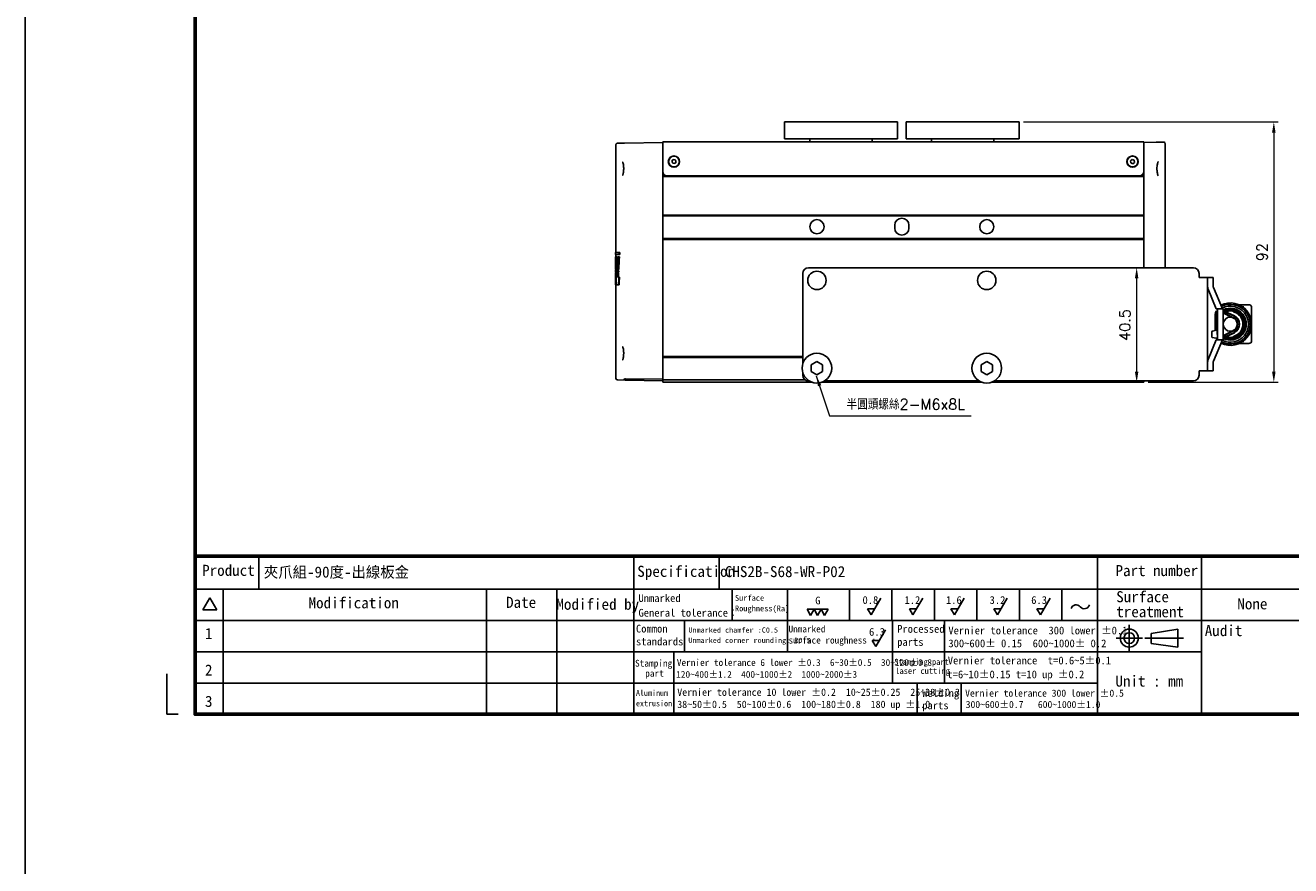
# Model space of a CAD drawing. Header units: inches. Extents: x 0 to 6721, y -3375 to 1330.
# Tile 178 of 198: x 5316 to 5763, y -356 to -59. Entities that reach past the tile are written whole.
import ezdxf
from ezdxf.enums import TextEntityAlignment as Align

# ---------------------------------------------------------------- set-up
doc = ezdxf.new("R2010")
doc.units = ezdxf.units.IN
doc.header["$MEASUREMENT"] = 0
doc.linetypes.add('SLD-實線', pattern=[0])
for name, color, linetype, lineweight in [('AM_0', 7, 'Continuous', 30), ('AM_5', 3, 'Continuous', 15), ('可見 (ISO)', 7, 'Continuous', 25)]:
    doc.layers.add(name, color=color, linetype=linetype, lineweight=lineweight)
doc.layers.add('BORDER', color=7, linetype='Continuous')
doc.layers.add('圖框', color=7, linetype='SLD-實線')
doc.styles.add('尺寸標註', font='romans.shx', dxfattribs={"bigfont": 'CHINESET.SHX'})
doc.styles.add('標題欄', font='txt')
doc.dimstyles.new('CNS1.5', dxfattribs={"dimtxt": 3.75, "dimasz": 3.75, "dimexe": 1.5, "dimexo": 1.5, "dimgap": 2.25, "dimtad": 1, "dimtoh": 1, "dimdsep": 46, "dimtxsty": '尺寸標註', "dimcen": 0, "dimclrd": 2, "dimclre": 2, "dimclrt": 1, "dimadec": 0, "dimazin": 2, "dimtp": 0.1, "dimtm": 0.1, "dimtfac": 0.71, "dimtmove": 0, "dimatfit": 0, "dimfxl": 0, "dimlwd": 13, "dimlwe": 13, "dimarcsym": 0})
doc.dimstyles.new('CNS1.5$0', dxfattribs={"dimtxt": 3.75, "dimasz": 3.75, "dimexe": 1.5, "dimexo": 1.5, "dimgap": 2.25, "dimtad": 1, "dimtoh": 1, "dimdsep": 46, "dimtxsty": '尺寸標註', "dimcen": 0, "dimclrd": 2, "dimclre": 2, "dimclrt": 1, "dimadec": 0, "dimazin": 2, "dimtp": 0.1, "dimtm": 0.1, "dimtfac": 0.71, "dimtmove": 0, "dimatfit": 0, "dimfxl": 0, "dimlwd": 13, "dimlwe": 13, "dimarcsym": 0})

# ---------------------------------------------------------------- blocks, each defined once
blk = doc.blocks.new('A4-英文圖框-橫式')
at = {"layer": 'BORDER', "color": 123, "linetype": 'Continuous', "lineweight": 60, "ltscale": 25.4}
blk.add_line((2151.7, -57.78), (2549.79, -57.78), dxfattribs=at)
at = {"layer": 'BORDER', "color": 60, "linetype": 'Continuous', "ltscale": 25.4}
for p, q in [((2166.7, -65.63), (2166.7, -57.78)), ((2255, -65.63), (2255, -57.78)), ((2275.1, -65.63), (2275.1, -57.78)), ((2364.21, -57.78), (2364.21, -95.06)), ((2388.73, -65.63), (2388.73, -57.78)), ((2151.7, -65.63), (2549.79, -65.63)), ((2155.17, -67.6), (2153.51, -70.48)), ((2155.17, -67.6), (2156.84, -70.48)), ((2158.28, -65.63), (2158.28, -95.06)), ((2220.31, -65.63), (2220.31, -95.06)), ((2236.88, -65.63), (2236.88, -95.06)), ((2255, -65.63), (2255, -95.06)), ((2278.15, -65.63), (2278.15, -72.99)), ((2291.22, -65.63), (2291.22, -80.35)), ((2305.82, -65.63), (2305.82, -72.99)), ((2315.82, -65.63), (2315.82, -72.99)), ((2325.82, -65.63), (2325.82, -72.99)), ((2335.82, -65.63), (2335.82, -72.99)), ((2345.82, -65.63), (2345.82, -72.99)), ((2355.82, -65.63), (2355.82, -72.99)), ((2364.21, -65.63), (2364.21, -95.06)), ((2364.22, -65.63), (2364.22, -72.99)), ((2364.22, -65.63), (2364.22, -72.99)), ((2388.73, -95.06), (2388.73, -65.63)), ((2153.51, -70.48), (2156.84, -70.48)), ((2151.7, -72.99), (2364.21, -72.99)), ((2266.98, -72.99), (2266.98, -80.35)), ((2315.96, -72.99), (2315.96, -80.35)), ((2328.19, -72.99), (2328.19, -80.35)), ((2364.21, -72.99), (2462.31, -72.99)), ((2151.7, -80.35), (2364.21, -80.35)), ((2264.44, -80.35), (2264.44, -87.7)), ((2315.96, -80.35), (2315.96, -87.7)), ((2328.19, -80.35), (2328.19, -87.7)), ((2364.21, -80.35), (2388.73, -80.35)), ((2151.7, -87.7), (2364.21, -87.7)), ((2264.44, -87.7), (2264.44, -95.06)), ((2321.74, -87.7), (2321.74, -95.06)), ((2332.11, -87.7), (2332.11, -95.06)), ((2364.21, -95.06), (2549.79, -95.06))]:
    blk.add_line(p, q, dxfattribs=at)
at = {"layer": 'BORDER', "color": 2, "linetype": 'Continuous', "ltscale": 25.4}
for p, q in [((2313.17, -67.68), (2310.88, -71.65)), ((2323.06, -67.68), (2320.77, -71.65)), ((2332.82, -67.68), (2330.53, -71.65)), ((2342.95, -67.68), (2340.66, -71.65)), ((2353.07, -67.68), (2350.78, -71.65)), ((2296.65, -71.76), (2295.82, -70.33)), ((2295.82, -70.33), (2297.47, -70.33)), ((2297.47, -70.33), (2296.65, -71.76)), ((2298.3, -71.76), (2297.47, -70.33)), ((2297.47, -70.33), (2299.12, -70.33)), ((2299.12, -70.33), (2298.3, -71.76)), ((2299.94, -71.76), (2299.12, -70.33)), ((2299.12, -70.33), (2300.77, -70.33)), ((2300.77, -70.33), (2299.94, -71.76)), ((2310.88, -71.65), (2310.05, -70.22)), ((2310.05, -70.22), (2311.7, -70.22)), ((2320.77, -71.65), (2319.94, -70.22)), ((2319.94, -70.22), (2321.59, -70.22)), ((2330.53, -71.65), (2329.7, -70.22)), ((2329.7, -70.22), (2331.35, -70.22)), ((2340.66, -71.65), (2339.84, -70.22)), ((2339.84, -70.22), (2341.48, -70.22)), ((2350.78, -71.65), (2349.96, -70.22)), ((2349.96, -70.22), (2351.61, -70.22)), ((2314.27, -75.17), (2311.98, -79.13)), ((2311.98, -79.13), (2311.16, -77.71)), ((2311.16, -77.71), (2312.8, -77.71))]:
    blk.add_line(p, q, dxfattribs=at)
at = {"layer": 'BORDER', "color": 4, "linetype": 'Continuous', "ltscale": 25.4}
for p, q in [((2371.71, -74.01), (2371.71, -80.23)), ((2374.82, -77.12), (2368.6, -77.12)), ((2375.39, -77.12), (2384.51, -77.12))]:
    blk.add_line(p, q, dxfattribs=at)
at = {"layer": 'BORDER', "color": 7, "linetype": 'Continuous', "ltscale": 25.4}
for p, q in [((2376.83, -76.06), (2383.16, -74.99)), ((2376.83, -76.06), (2376.83, -78.37)), ((2383.16, -74.99), (2383.16, -79.24)), ((2376.83, -78.37), (2383.16, -79.24))]:
    blk.add_line(p, q, dxfattribs=at)
at = {"layer": 'BORDER', "color": 123, "linetype": 'Continuous', "ltscale": 25.4}
for p, q in [((2145.01, -85.54), (2145.01, -95.06)), ((2145.01, -95.06), (2147.66, -95.06))]:
    blk.add_line(p, q, dxfattribs=at)
at = {"layer": 'BORDER', "color": 123, "linetype": 'Continuous', "lineweight": 60, "ltscale": 25.4}
blk.add_lwpolyline([(2151.7, 188.79), (2555.09, 188.79), (2555.09, -95.06), (2151.7, -95.06)], close=True, dxfattribs=at)
at = {"layer": 'BORDER', "color": 7, "linetype": 'Continuous', "ltscale": 25.4}
for radius in [2.13, 1.26]:
    blk.add_circle((2371.71, -77.12), radius, dxfattribs=at)
at = {"layer": 'BORDER', "color": 2, "linetype": 'Continuous', "ltscale": 25.4}
for centre, start, end in [((2359.2, -70.55), 39.8056, 162.5792), ((2361.14, -68.94), 219.8056, 342.5792)]:
    blk.add_arc(centre, 1.26, start, end, dxfattribs=at)
at = {"layer": '圖框', "style": '標題欄'}
for s, height, p in [('Product', 2.605, (2153.34, -59.85)), ('Specification', 2.6053, (2255.83, -60.09)), ('Part number', 2.6053, (2368.46, -59.91)), ('Modification', 2.6053, (2178.41, -67.5)), ('Date', 2.605, (2224.93, -67.39)), ('Modified by', 2.6053, (2236.78, -67.84)), ('Unmarked', 1.824, (2256.11, -66.79)), ('Surface', 1.377, (2278.84, -66.96)), ('G', 1.82, (2297.75, -67.35)), ('0.8', 1.824, (2308.88, -67.24)), ('1.2', 1.824, (2318.77, -67.24)), ('1.6', 1.824, (2328.53, -67.24)), ('3.2', 1.824, (2338.81, -67.24)), ('6.3', 1.824, (2348.61, -67.24)), ('Surface', 2.605, (2368.64, -66.07)), ('General tolerance：', 1.8237, (2256.11, -70.24)), ('Roughness(Ra)', 1.377, (2278.84, -69.44)), ('treatment', 2.605, (2368.64, -69.6)), ('Common', 1.824, (2255.52, -73.98)), ('Unmarked chamfer :C0.5', 1.2273, (2267.87, -74.6)), ('Unmarked', 1.596, (2291.45, -74.18)), ('Processed', 1.824, (2317.04, -74.04)), ('Vernier tolerance  300 lower %%P0.1', 1.8237, (2329.1, -74.41)), ('Audit', 2.605, (2389.49, -74.05)), ('1', 2.61, (2154.01, -74.74)), ('standards', 1.824, (2255.52, -77.01)), ('Unmarked corner rounding: R0.5', 1.2273, (2267.85, -77.03)), ('surface roughness :', 1.5965, (2291.45, -76.81)), ('6.3', 1.824, (2310.42, -74.74)), ('parts', 1.824, (2317.04, -77.12)), ('300~600%%P 0.15  600~1000%%P 0.2', 1.8237, (2329.1, -77.45)), ('2', 2.61, (2154.01, -83.35)), ('Stamping', 1.614, (2255.3, -82.23)), ('Vernier tolerance 6 lower %%P0.3  6~30%%P0.5  30~120%%P0.8', 1.6062, (2265.15, -82.07)), ('Stamping part', 1.4514, (2316.36, -81.99)), ('Vernier tolerance  t=0.6~5%%P0.1', 1.8237, (2328.96, -81.48)), (' part', 1.614, (2256.6, -84.6)), ('120~400%%P1.2  400~1000%%P2  1000~2000%%P3', 1.6062, (2265, -84.87)), ('laser cutting', 1.4514, (2316.61, -84.12)), ('t=6~10%%P0.15 t=10 up %%P0.2', 1.8237, (2328.87, -84.76)), ('Unit : mm', 2.605, (2368.45, -85.94)), ('Aluminum', 1.39, (2255.52, -89.35)), ('Vernier tolerance 10 lower %%P0.2  10~25%%P0.25  25~38%%P0.3', 1.7169, (2265.25, -89.01)), ('Welding', 1.824, (2322.95, -89.17)), ('Vernier tolerance 300 lower %%P0.5  ', 1.6654, (2333.05, -89.26)), ('3', 2.61, (2154.01, -90.71)), ('extrusion', 1.39, (2255.52, -91.81)), ('38~50%%P0.5  50~100%%P0.6  100~180%%P0.8  180 up %%P1.0', 1.7169, (2265.25, -91.86)), ('parts', 1.824, (2322.95, -92.06)), ('300~600%%P0.7   600~1000%%P1.0', 1.6654, (2333.19, -91.93))]:
    blk.add_text(s, height=height, dxfattribs=at).set_placement(p, align=Align.TOP_LEFT)
blk = doc.blocks.new('*D498')
at = {"layer": 'AM_5', "color": 2, "lineweight": 13}
for p, q in [((5668.9, -92.93), (5758.81, -92.93)), ((5757.31, -96.68), (5757.31, -181.18)), ((5712.9, -184.93), (5758.81, -184.93))]:
    blk.add_line(p, q, dxfattribs=at)
at = {"layer": 'AM_5', "color": 2}
for points in [[(5756.68, -96.68), (5757.93, -96.68), (5757.31, -92.93)], [(5756.68, -181.18), (5757.93, -181.18), (5757.31, -184.93)]]:
    blk.add_solid(points, dxfattribs=at)
at = {"layer": 'Defpoints', "color": 0}
for p in [(5667.4, -92.93), (5711.4, -184.93), (5757.31, -184.93)]:
    blk.add_point(p, dxfattribs=at)
at = {"layer": 'AM_5', "color": 1, "insert": (5753.18, -138.93), "char_height": 3.75, "attachment_point": 5, "rotation": 90, "style": '尺寸標註'}
blk.add_mtext('92', dxfattribs=at)
blk = doc.blocks.new('*D502')
at = {"layer": 'AM_5', "color": 2, "lineweight": 13}
for p, q in [((5727.4, -144.43), (5707.35, -144.43)), ((5708.85, -148.18), (5708.85, -181.18)), ((5709.9, -184.93), (5707.35, -184.93))]:
    blk.add_line(p, q, dxfattribs=at)
at = {"layer": 'AM_5', "color": 2}
for points in [[(5708.22, -148.18), (5709.47, -148.18), (5708.85, -144.43)], [(5708.22, -181.18), (5709.47, -181.18), (5708.85, -184.93)]]:
    blk.add_solid(points, dxfattribs=at)
at = {"layer": 'Defpoints', "color": 0}
for p in [(5728.9, -144.43), (5708.85, -184.93), (5711.4, -184.93)]:
    blk.add_point(p, dxfattribs=at)
at = {"layer": 'AM_5', "color": 1, "insert": (5704.72, -164.68), "char_height": 3.75, "attachment_point": 5, "rotation": 90, "style": '尺寸標註'}
blk.add_mtext('40.5', dxfattribs=at)

msp = doc.modelspace()

# ---------------------------------------------------------------- linework, layer by layer
for p, q in [((5735.365, -167.159), (5735.365, -168.759)), ((5735.581, -169.047), (5736.981, -169.392)), ((5735.607, -166.865), (5737.007, -166.52)), ((5737.365, -166.814), (5737.365, -169.104)), ((5737.365, -166.857), (5737.365, -169.061))]:
    msp.add_line(p, q)
at = {"color": 2}
msp.add_lwpolyline([(5316.223, 789.318), (6721.395, 789.318), (6721.395, -1543.813), (5316.223, -1543.813)], close=True, dxfattribs=at)
for centre, start, end in [((5735.665, -167.159), 101.30993, 180), ((5735.665, -168.759), 180, 253.67936), ((5737.065, -169.104), 253.67936, 0), ((5737.065, -166.814), 0, 101.30993)]:
    msp.add_arc(centre, 0.3, start, end)
at = {"layer": 'AM_0'}
for p, q in [((5736.647, -166.609), (5736.647, -160.684)), ((5737.367, -166.609), (5737.367, -160.684)), ((5737.367, -168.084), (5737.367, -160.827)), ((5739.518, -160.414), (5743.059, -162.136)), ((5739.77, -159.736), (5743.374, -161.488)), ((5737.365, -168.384), (5737.367, -168.384)), ((5737.367, -169.104), (5737.365, -169.104)), ((5739.518, -168.354), (5743.059, -166.632)), ((5739.833, -169.001), (5743.374, -167.28))]:
    msp.add_line(p, q, dxfattribs=at)
for centre, radius, start, end in [((5737.667, -160.684), 1.02, 107.10464, 180), ((5739.387, -160.684), 1.02, 64.07537, 91.12565), ((5739.387, -160.684), 0.3, 64.07537, 93.82983), ((5741.966, -164.384), 2.5, 295.92463, 64.07537), ((5741.966, -164.384), 3.22, 295.92463, 64.07537), ((5739.387, -168.084), 0.3, 266.17017, 295.92463), ((5739.387, -168.084), 1.02, 268.87435, 295.92463)]:
    msp.add_arc(centre, radius, start, end, dxfattribs=at)
at = {"layer": '可見 (ISO)'}
for p, q in [((5584.396, -98.934), (5584.396, -92.934)), ((5585.396, -92.934), (5584.396, -92.934)), ((5585.396, -92.934), (5623.396, -92.934)), ((5624.396, -92.934), (5623.396, -92.934)), ((5624.396, -92.934), (5624.396, -98.934)), ((5627.396, -98.934), (5627.396, -92.934)), ((5628.396, -92.934), (5627.396, -92.934)), ((5628.396, -92.934), (5666.396, -92.934)), ((5667.396, -92.934), (5666.396, -92.934)), ((5667.396, -92.934), (5667.396, -98.934)), ((5524.896, -139.112), (5524.896, -100.963)), ((5525.387, -100.463), (5527.955, -100.419)), ((5527.955, -100.419), (5541.396, -100.184)), ((5541.396, -99.934), (5711.396, -99.934)), ((5541.396, -99.934), (5541.396, -101.934)), ((5541.396, -110.434), (5541.396, -101.934)), ((5584.396, -98.934), (5585.396, -98.934)), ((5585.396, -98.934), (5623.396, -98.934)), ((5593.396, -98.934), (5593.396, -99.934)), ((5615.396, -98.934), (5615.396, -99.934)), ((5623.396, -98.934), (5624.396, -98.934)), ((5627.396, -98.934), (5628.396, -98.934)), ((5628.396, -98.934), (5666.396, -98.934)), ((5636.396, -98.934), (5636.396, -99.934)), ((5658.396, -98.934), (5658.396, -99.934)), ((5666.396, -98.934), (5667.396, -98.934)), ((5711.396, -101.934), (5711.396, -99.934)), ((5711.396, -100.184), (5715.743, -100.108)), ((5711.396, -101.934), (5711.396, -110.434)), ((5718.387, -100.062), (5715.743, -100.108)), ((5718.896, -144.434), (5718.896, -100.562)), ((5544.651, -106.839), (5545.106, -106.242)), ((5544.942, -107.531), (5544.651, -106.839)), ((5545.106, -106.242), (5545.85, -106.336)), ((5546.141, -107.029), (5545.686, -107.626)), ((5545.85, -106.336), (5546.141, -107.029)), ((5706.699, -106.655), (5707.289, -106.191)), ((5706.806, -107.398), (5706.699, -106.655)), ((5707.289, -106.191), (5707.986, -106.47)), ((5708.093, -107.213), (5707.503, -107.677)), ((5707.986, -106.47), (5708.093, -107.213)), ((5541.396, -110.434), (5541.396, -111.984)), ((5541.409, -110.634), (5541.396, -110.634)), ((5542.067, -111.684), (5541.396, -111.684)), ((5545.686, -107.626), (5544.942, -107.531)), ((5707.503, -107.677), (5706.806, -107.398)), ((5710.725, -111.684), (5711.396, -111.684)), ((5711.014, -111.434), (5711.396, -111.434)), ((5711.396, -111.984), (5711.396, -110.434)), ((5541.396, -111.934), (5542.896, -111.934)), ((5541.396, -112.234), (5541.396, -111.984)), ((5541.396, -125.834), (5541.396, -112.234)), ((5541.396, -112.234), (5711.396, -112.234)), ((5709.896, -111.934), (5542.896, -111.934)), ((5709.896, -111.934), (5711.396, -111.934)), ((5711.396, -112.234), (5711.396, -111.984)), ((5711.396, -125.834), (5711.396, -112.234)), ((5541.396, -126.134), (5541.396, -125.834)), ((5541.396, -125.834), (5711.396, -125.834)), ((5541.396, -134.134), (5541.396, -126.134)), ((5541.396, -126.134), (5711.396, -126.134)), ((5623.396, -130.434), (5623.396, -129.434)), ((5628.396, -129.434), (5628.396, -130.434)), ((5711.396, -126.134), (5711.396, -125.834)), ((5711.396, -134.134), (5711.396, -126.134)), ((5541.396, -134.434), (5541.396, -134.134)), ((5541.396, -134.134), (5711.396, -134.134)), ((5541.396, -175.812), (5541.396, -134.434)), ((5541.396, -134.434), (5711.396, -134.434)), ((5711.396, -134.434), (5711.396, -134.134)), ((5711.396, -144.434), (5711.396, -134.434)), ((5524.696, -139.115), (5526.029, -139.092)), ((5524.696, -139.115), (5524.696, -139.758)), ((5526.029, -139.782), (5524.696, -139.758)), ((5524.743, -140.638), (5524.697, -140.639)), ((5524.752, -140.565), (5524.985, -140.561)), ((5524.896, -140.563), (5524.896, -139.762)), ((5524.986, -140.561), (5525.187, -140.558)), ((5525.291, -142.936), (5525.09, -142.935)), ((5525.301, -142.04), (5525.1, -142.04)), ((5525.548, -140.624), (5525.921, -140.618)), ((5526.125, -140.614), (5525.921, -140.618)), ((5526.233, -139.088), (5526.029, -139.092)), ((5526.029, -139.782), (5526.029, -139.092)), ((5526.233, -139.785), (5526.029, -139.782)), ((5526.233, -139.088), (5526.233, -139.785)), ((5524.741, -145.766), (5524.696, -145.766)), ((5524.696, -146.238), (5524.737, -146.237)), ((5524.696, -146.49), (5524.696, -150.257)), ((5524.697, -145.345), (5524.745, -145.344)), ((5524.752, -144.843), (5524.698, -144.842)), ((5524.896, -145.956), (5524.71, -145.953)), ((5524.896, -145.032), (5524.714, -145.029)), ((5524.726, -147.444), (5524.802, -147.442)), ((5524.821, -146.236), (5524.737, -146.237)), ((5524.829, -145.768), (5524.741, -145.766)), ((5524.837, -145.343), (5524.745, -145.344)), ((5524.846, -144.845), (5524.752, -144.843)), ((5524.869, -143.65), (5524.766, -143.648)), ((5524.821, -146.236), (5525, -146.233)), ((5525.009, -145.771), (5524.829, -145.768)), ((5524.837, -145.343), (5525.021, -145.339)), ((5525.035, -144.848), (5524.846, -144.845)), ((5524.896, -145.342), (5524.896, -144.845)), ((5524.896, -146.234), (5524.896, -145.769)), ((5525.201, -146.229), (5525, -146.233)), ((5525.21, -145.775), (5525.009, -145.771)), ((5525.222, -145.336), (5525.021, -145.339)), ((5525.236, -144.851), (5525.035, -144.848)), ((5525.306, -146.414), (5525.625, -146.408)), ((5525.649, -145.969), (5525.327, -145.963)), ((5525.344, -145.521), (5525.671, -145.515)), ((5525.697, -145.046), (5525.365, -145.04)), ((5525.828, -146.405), (5525.625, -146.408)), ((5525.852, -145.973), (5525.649, -145.969)), ((5525.874, -145.511), (5525.671, -145.515)), ((5525.9, -145.05), (5525.697, -145.046)), ((5590.896, -146.434), (5590.896, -178.333)), ((5728.896, -144.434), (5592.896, -144.434)), ((5730.896, -147.945), (5730.896, -146.434)), ((5524.815, -150.444), (5524.698, -150.442)), ((5524.953, -150.446), (5524.815, -150.444)), ((5524.896, -183.605), (5524.896, -150.445)), ((5524.992, -148.884), (5524.934, -148.884)), ((5525.79, -150.461), (5524.953, -150.446)), ((5525.023, -147.751), (5525.258, -147.747)), ((5525.565, -147.742), (5525.932, -147.735)), ((5525.993, -150.464), (5525.79, -150.461)), ((5526.136, -147.732), (5525.932, -147.735)), ((5731.896, -147.945), (5730.896, -147.945)), ((5731.896, -147.945), (5733.896, -147.945)), ((5735.896, -147.945), (5733.896, -147.945)), ((5733.896, -150.837), (5733.896, -147.945)), ((5733.896, -178.031), (5733.896, -150.837)), ((5735.896, -147.945), (5735.896, -150.837)), ((5736.017, -151.437), (5739.125, -158.934)), ((5736.997, -158.934), (5734.137, -152.038)), ((5737.246, -158.934), (5736.997, -158.934)), ((5737.367, -158.934), (5737.246, -158.934)), ((5737.367, -159.934), (5737.367, -158.934)), ((5739.367, -158.934), (5737.367, -158.934)), ((5737.367, -168.934), (5737.367, -159.934)), ((5738.912, -157.534), (5738.545, -157.534)), ((5739.367, -158.934), (5739.367, -159.934)), ((5739.367, -168.934), (5739.367, -159.934)), ((5740.782, -159.68), (5740.782, -159.68)), ((5743.091, -159.537), (5743.091, -159.537)), ((5743.101, -160.051), (5743.101, -160.051)), ((5743.15, -159.68), (5743.15, -159.68)), ((5748.466, -157.534), (5745.02, -157.534)), ((5749.466, -158.534), (5749.466, -161.189)), ((5746.403, -164.384), (5746.404, -164.384)), ((5746.566, -164.384), (5746.404, -164.384)), ((5747.065, -164.384), (5746.903, -164.384)), ((5746.911, -163.134), (5746.911, -163.134)), ((5749.466, -164.384), (5749.466, -167.579)), ((5737.367, -169.934), (5737.367, -168.934)), ((5739.367, -168.934), (5739.367, -169.934)), ((5740.782, -169.088), (5740.782, -169.088)), ((5740.831, -168.717), (5740.831, -168.717)), ((5740.841, -169.232), (5740.841, -169.232)), ((5743.15, -169.088), (5743.15, -169.088)), ((5746.545, -165.578), (5746.545, -165.578)), ((5746.911, -165.634), (5746.911, -165.634)), ((5749.466, -167.579), (5749.466, -170.234)), ((5734.137, -176.83), (5736.997, -169.934)), ((5739.125, -169.934), (5736.017, -177.431)), ((5736.997, -169.934), (5737.246, -169.934)), ((5737.246, -169.934), (5737.367, -169.934)), ((5737.367, -169.934), (5739.367, -169.934)), ((5738.912, -171.234), (5738.586, -171.234)), ((5748.466, -171.234), (5745.02, -171.234)), ((5541.396, -176.112), (5541.396, -175.812)), ((5541.396, -175.812), (5590.896, -175.812)), ((5541.396, -184.112), (5541.396, -176.112)), ((5541.396, -176.112), (5590.896, -176.112)), ((5593.896, -178.779), (5595.896, -177.625)), ((5593.896, -181.089), (5593.896, -178.779)), ((5595.896, -177.625), (5597.896, -178.779)), ((5597.896, -178.779), (5597.896, -181.089)), ((5653.896, -178.779), (5655.896, -177.625)), ((5653.896, -181.089), (5653.896, -178.779)), ((5655.896, -177.625), (5657.896, -178.779)), ((5657.896, -178.779), (5657.896, -181.089)), ((5733.896, -180.923), (5733.896, -178.031)), ((5735.896, -178.031), (5735.896, -180.923)), ((5590.896, -181.535), (5590.896, -182.434)), ((5595.896, -182.243), (5593.896, -181.089)), ((5597.896, -181.089), (5595.896, -182.243)), ((5655.896, -182.243), (5653.896, -181.089)), ((5657.896, -181.089), (5655.896, -182.243)), ((5730.896, -182.434), (5730.896, -180.923)), ((5730.896, -180.923), (5731.896, -180.923)), ((5731.896, -180.923), (5733.896, -180.923)), ((5733.896, -180.923), (5735.896, -180.923)), ((5525.387, -184.105), (5528.269, -184.155)), ((5528.269, -183.655), (5541.396, -183.884)), ((5541.396, -184.384), (5528.269, -184.155)), ((5541.396, -184.934), (5541.396, -184.112)), ((5541.396, -184.112), (5591.807, -184.112)), ((5541.396, -184.934), (5594.295, -184.934)), ((5592.896, -184.434), (5593.192, -184.434)), ((5597.497, -184.934), (5654.295, -184.934)), ((5598.6, -184.434), (5653.192, -184.434)), ((5657.497, -184.934), (5711.396, -184.934)), ((5658.6, -184.434), (5728.896, -184.434)), ((5711.396, -184.934), (5711.396, -184.434)), ((5715.427, -184.454), (5714.261, -184.434)), ((5715.427, -184.454), (5718.387, -184.506))]:
    msp.add_line(p, q, dxfattribs=at)
for centre, radius in [((5545.396, -106.934), 2), ((5545.396, -106.934), 1.9), ((5707.396, -106.934), 2), ((5707.396, -106.934), 1.9), ((5595.896, -129.934), 2.5), ((5655.896, -129.934), 2.5), ((5595.896, -148.934), 3.25), ((5655.896, -148.934), 3.25), ((5741.966, -164.384), 2.5), ((5595.896, -179.934), 5.25), ((5655.896, -179.934), 5.25)]:
    msp.add_circle(centre, radius, dxfattribs=at)
for centre, radius, start, end in [((5718.396, -100.562), 0.5, 0, 91), ((5542.896, -110.434), 1.5, 180, 270), ((5709.896, -110.434), 1.5, 270, 0), ((5625.896, -129.434), 2.5, 0, 180), ((5625.896, -130.434), 2.5, 180, 0), ((5592.896, -146.434), 2, 90, 180), ((5728.896, -146.434), 2, 0, 90), ((5741.966, -164.384), 7.5, 243.66973, 116.6236), ((5741.966, -164.384), 7, 243.3973, 116.91709), ((5741.966, -164.384), 6.375, 242.9965, 117.3489), ((5741.966, -164.384), 5.625, 242.47626, 117.52374), ((5741.966, -164.384), 5.5, 241.79558, 118.20442), ((5741.966, -164.384), 5.45, 241.5133, 118.4867), ((5748.466, -158.534), 1, 0, 90), ((5748.466, -170.234), 1, 270, 0), ((5592.896, -182.434), 2, 180, 270), ((5728.896, -182.434), 2, 270, 0), ((5525.396, -183.605), 0.5, 180, 269)]:
    msp.add_arc(centre, radius, start, end, dxfattribs=at)
for centre, major_axis, ratio, start_param, end_param in [((6502.494, -144.611), (-976.363, 55.649), 0.9518055, 0.0555438, 0.0580797), ((6502.485, -141.389), (-976.353, -55.648), 0.9518055, 6.2240785, 6.2270841), ((6487.242, -174.213), (-961.131, 54.78), 0.9518055, 0.0256739, 0.0277625), ((6485.279, -174.212), (-958.97, 54.657), 0.9518055, 0.0255993, 0.0276956), ((6486.493, -173.866), (-960.378, -54.738), 0.9518055, 6.1870662, 6.1918915), ((6462.945, -190.876), (-936.851, 53.397), 0.9518055, 0.0035187, 0.0084834), ((6460.927, -190.871), (-934.636, 53.27), 0.9518055, 0.0033878, 0.0083722), ((5616.365, -141.306), (-1.88, -282.493), 0.3244332, 4.7288466, 4.7303352), ((5616.396, -141.263), (-1.875, -285.087), 0.3215892, 4.7319551, 4.7328382), ((5616.149, -145.856), (1.704, 444.866), 0.205539, 1.5713817, 1.5718016), ((6502.494, -144.611), (-976.363, 55.649), 0.9518055, 0.0600586, 0.0602592), ((6499.734, -159.959), (-973.606, 55.491), 0.9518055, 0.045029, 0.0463288), ((5616.383, -159.755), (1.88, -282.519), 0.3244638, 4.6592001, 4.660696), ((6482.808, -159.824), (-956.73, 54.088), 0.9509983, 0.0416294, 0.0429405), ((6501.213, -155.901), (-975.083, -55.576), 0.9518055, 6.2129789, 6.2142768), ((5616.371, -155.817), (-1.881, -282.502), 0.3244437, 4.6774632, 4.6789695), ((6484.607, -155.802), (-958.526, -54.19), 0.9509983, 6.210499, 6.2118075), ((6490.593, -174.409), (-964.477, 54.971), 0.9518055, 0.0291664, 0.0320505), ((5616.391, -174.271), (1.88, -282.532), 0.3244788, 4.6076489, 4.6091844), ((6488.633, -174.408), (-962.321, 54.848), 0.9518055, 0.029095, 0.030752), ((5616.363, -174.262), (1.872, -281.872), 0.3244298, 4.6074315, 4.6089957), ((6490.687, -173.835), (-964.569, -54.976), 0.9518055, 6.1935566, 6.1950067), ((5616.351, -173.874), (-1.885, -282.47), 0.3244089, 4.6140091, 4.6155844), ((6469.659, -191.047), (-943.561, 53.779), 0.9518055, 0.0101746, 0.0116584), ((5616.396, -191.726), (1.881, -282.54), 0.324488, 4.5459361, 4.547565), ((6467.65, -191.042), (-941.356, 53.653), 0.9518055, 0.0100595, 0.0115468), ((5616.427, -191.742), (1.883, -281.974), 0.3245408, 4.5455255, 4.5471832), ((6483.244, -166.362), (-957.162, -54.151), 0.9510687, 6.2033612, 6.2063168), ((6447.535, -197.704), (-921.484, 52.132), 0.9510687, 0.0024691, 0.0055781), ((6445.547, -197.697), (-919.298, 52.009), 0.9510687, 0.0023366, 0.0054611), ((5737.896, -150.837), (-4, 0), 0.8777261, 0, 0.3490659), ((5737.896, -150.837), (2, 0), 0.8777261, 3.1415927, 3.4906585), ((5737.896, -178.031), (4, 0), 0.8777261, 2.7925268, 3.1415927), ((5737.896, -178.031), (-2, 0), 0.8777261, 5.9341195, 6.2831853), ((5528.278, -184.155), (0.358, -0.361), 0.9656926, 2.3605575, 3.2761601)]:
    msp.add_ellipse(centre, major_axis=major_axis, ratio=ratio, start_param=start_param, end_param=end_param, dxfattribs=at)
for points, knots in [([(5524.896, -100.963), (5524.896, -100.91), (5524.905, -100.855), (5524.934, -100.769), (5524.95, -100.735), (5524.997, -100.656), (5525.034, -100.614), (5525.102, -100.558), (5525.13, -100.539), (5525.207, -100.497), (5525.26, -100.479), (5525.339, -100.466), (5525.363, -100.464), (5525.387, -100.463)], [0, 0, 0, 0, 0.016139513, 0.016139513, 0.027264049, 0.027264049, 0.043672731, 0.043672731, 0.053661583, 0.053661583, 0.070096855, 0.070096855, 0.077400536, 0.077400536, 0.077400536, 0.077400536]), ([(5527.592, -108.647), (5527.572, -108.388), (5527.541, -108.141), (5527.465, -107.707), (5527.419, -107.514), (5527.322, -107.211), (5527.268, -107.095), (5527.207, -107.003), (5527.19, -106.986), (5527.177, -106.974), (5527.175, -106.973), (5527.175, -106.973)], [0, 0, 0, 0, 0.08174548, 0.08174548, 0.16340077, 0.16340077, 0.24442496, 0.24442496, 0.2806045, 0.2806045, 0.29715622, 0.29715622, 0.29715622, 0.29715622]), ([(5716.503, -106.905), (5716.503, -106.905), (5716.485, -106.917), (5716.431, -106.986), (5716.39, -107.057), (5716.307, -107.259), (5716.262, -107.398), (5716.176, -107.747), (5716.136, -107.968), (5716.072, -108.453), (5716.049, -108.725), (5716.032, -109.137), (5716.029, -109.275), (5716.028, -109.449), (5716.028, -109.485), (5716.03, -109.63), (5716.032, -109.739), (5716.043, -109.996), (5716.052, -110.143), (5716.064, -110.285)], [0.02894924, 0.02894924, 0.02894924, 0.02894924, 0.07664632, 0.07664632, 0.1390473, 0.1390473, 0.21029687, 0.21029687, 0.29212352, 0.29212352, 0.37621306, 0.37621306, 0.41748642, 0.41748642, 0.42837609, 0.42837609, 0.46110368, 0.46110368, 0.50630741, 0.50630741, 0.50630741, 0.50630741]), ([(5527.175, -111.895), (5527.175, -111.895), (5527.187, -111.887), (5527.227, -111.838), (5527.263, -111.781), (5527.338, -111.61), (5527.38, -111.488), (5527.462, -111.174), (5527.502, -110.97), (5527.568, -110.514), (5527.593, -110.254), (5527.615, -109.857), (5527.619, -109.723), (5527.622, -109.556), (5527.622, -109.522), (5527.622, -109.438), (5527.622, -109.388), (5527.621, -109.186), (5527.616, -109.034), (5527.603, -108.805), (5527.598, -108.725), (5527.592, -108.647)], [0.03283105, 0.03283105, 0.03283105, 0.03283105, 0.06888056, 0.06888056, 0.12618137, 0.12618137, 0.19320114, 0.19320114, 0.27181831, 0.27181831, 0.35398045, 0.35398045, 0.39419044, 0.39419044, 0.40427127, 0.40427127, 0.41939616, 0.41939616, 0.46493517, 0.46493517, 0.4897761, 0.4897761, 0.4897761, 0.4897761]), ([(5716.064, -110.285), (5716.087, -110.551), (5716.12, -110.804), (5716.202, -111.244), (5716.251, -111.436), (5716.354, -111.739), (5716.411, -111.853), (5716.482, -111.949), (5716.503, -111.963), (5716.503, -111.963)], [0, 0, 0, 0, 0.08461836, 0.08461836, 0.16811804, 0.16811804, 0.25177621, 0.25177621, 0.3032781, 0.3032781, 0.3032781, 0.3032781]), ([(5524.752, -140.565), (5524.747, -140.596), (5524.742, -140.641), (5524.729, -140.821), (5524.723, -141.001), (5524.713, -141.418), (5524.71, -141.681), (5524.708, -141.994), (5524.708, -142.019), (5524.708, -142.044)], [-1.01638691, -1.01638691, -1.01638691, -1.01638691, -0.97202233, -0.97202233, -0.88365924, -0.88365924, -0.79537211, -0.79537211, -0.78788199, -0.78788199, -0.78788199, -0.78788199]), ([(5524.985, -140.561), (5524.986, -140.561), (5524.986, -140.561), (5524.999, -140.561), (5525.014, -140.594), (5525.041, -140.728), (5525.054, -140.829), (5525.076, -141.063), (5525.085, -141.21), (5525.097, -141.534), (5525.101, -141.71), (5525.101, -141.876), (5525.101, -141.929), (5525.1, -141.985), (5525.1, -142.04)], [0.59405241, 0.59405241, 0.59405241, 0.59405241, 0.59480637, 0.59480637, 0.64452828, 0.64452828, 0.69425018, 0.69425018, 0.74381794, 0.74381794, 0.79338571, 0.79338571, 0.79338571, 0.80957398, 0.80957398, 0.80957398, 0.80957398]), ([(5525.301, -142.04), (5525.301, -141.985), (5525.302, -141.93), (5525.302, -141.71), (5525.299, -141.533), (5525.286, -141.208), (5525.277, -141.06), (5525.255, -140.826), (5525.242, -140.725), (5525.215, -140.59), (5525.2, -140.558), (5525.187, -140.558)], [-0.41397318, -0.41397318, -0.41397318, -0.41397318, -0.39775294, -0.39775294, -0.34805293, -0.34805293, -0.29835292, -0.29835292, -0.24849755, -0.24849755, -0.19864218, -0.19864218, -0.19864218, -0.19864218]), ([(5524.696, -150.256), (5524.696, -150.289), (5524.696, -150.319), (5524.696, -150.402), (5524.697, -150.435), (5524.698, -150.442)], [-0.26480933, -0.26480933, -0.26480933, -0.26480933, -0.246613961, -0.246613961, -0.203205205, -0.203205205, -0.203205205, -0.203205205]), ([(5524.815, -150.444), (5524.826, -150.417), (5524.837, -150.364), (5524.865, -150.164), (5524.882, -149.983), (5524.909, -149.567), (5524.922, -149.303), (5524.932, -148.971), (5524.933, -148.928), (5524.934, -148.884)], [1.08927231, 1.08927231, 1.08927231, 1.08927231, 1.14931917, 1.14931917, 1.23786588, 1.23786588, 1.32630795, 1.32630795, 1.33943432, 1.33943432, 1.33943432, 1.33943432]), ([(5739.367, -160.791), (5739.407, -160.762), (5739.447, -160.733), (5739.578, -160.645), (5739.67, -160.588), (5739.764, -160.534)], [0.417107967, 0.417107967, 0.417107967, 0.417107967, 0.431925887, 0.431925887, 0.464434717, 0.464434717, 0.464434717, 0.464434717]), ([(5739.71, -159.716), (5740.124, -159.517), (5740.568, -159.371), (5741.571, -159.185), (5742.148, -159.173), (5743.261, -159.333), (5743.812, -159.507), (5744.815, -160.016), (5745.281, -160.357), (5746.068, -161.161), (5746.399, -161.634), (5746.671, -162.199), (5746.698, -162.258), (5746.724, -162.317)], [0.36704609, 0.36704609, 0.36704609, 0.36704609, 0.50445121, 0.50445121, 0.67316364, 0.67316364, 0.84189302, 0.84189302, 1.01062711, 1.01062711, 1.17935174, 1.17935174, 1.19880205, 1.19880205, 1.19880205, 1.19880205]), ([(5740.012, -159.854), (5740.107, -159.812), (5740.203, -159.773), (5740.402, -159.695), (5740.508, -159.656), (5740.678, -159.594), (5740.748, -159.569), (5740.815, -159.543), (5740.831, -159.536), (5740.851, -159.526), (5740.858, -159.523), (5740.858, -159.523)], [0.00640693, 0.00640693, 0.00640693, 0.00640693, 0.03737858, 0.03737858, 0.07443829, 0.07443829, 0.10791003, 0.10791003, 0.12138699, 0.12138699, 0.13236029, 0.13236029, 0.13236029, 0.13236029]), ([(5740.313, -160), (5740.643, -159.876), (5740.989, -159.788), (5741.84, -159.673), (5742.362, -159.688), (5743.36, -159.882), (5743.849, -160.064), (5744.732, -160.567), (5745.137, -160.896), (5745.75, -161.586), (5745.986, -161.937), (5746.17, -162.309)], [0.35076183, 0.35076183, 0.35076183, 0.35076183, 0.45602192, 0.45602192, 0.60853631, 0.60853631, 0.76104126, 0.76104126, 0.91349562, 0.91349562, 1.03797829, 1.03797829, 1.03797829, 1.03797829]), ([(5740.604, -160.141), (5740.642, -160.126), (5740.677, -160.112), (5740.763, -160.077), (5740.807, -160.058), (5740.841, -160.042), (5740.847, -160.038), (5740.847, -160.038)], [0.078891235, 0.078891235, 0.078891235, 0.078891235, 0.095155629, 0.095155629, 0.123561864, 0.123561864, 0.135134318, 0.135134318, 0.135134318, 0.135134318]), ([(5743.075, -159.525), (5743.075, -159.525), (5743.076, -159.525), (5743.077, -159.526), (5743.082, -159.529), (5743.1, -159.537), (5743.117, -159.545), (5743.168, -159.565), (5743.206, -159.579), (5743.306, -159.615), (5743.373, -159.639), (5743.526, -159.695), (5743.616, -159.729), (5743.797, -159.802), (5743.889, -159.841), (5743.979, -159.881)], [0.02904236, 0.02904236, 0.02904236, 0.02904236, 0.03083092, 0.03083092, 0.03990337, 0.03990337, 0.05435536, 0.05435536, 0.07479328, 0.07479328, 0.10164983, 0.10164983, 0.13219651, 0.13219651, 0.16188825, 0.16188825, 0.16188825, 0.16188825]), ([(5743.086, -160.039), (5743.086, -160.039), (5743.087, -160.04), (5743.089, -160.041), (5743.094, -160.044), (5743.114, -160.053), (5743.132, -160.061), (5743.184, -160.084), (5743.223, -160.099), (5743.325, -160.14), (5743.393, -160.167), (5743.547, -160.231), (5743.638, -160.269), (5743.817, -160.352), (5743.908, -160.395), (5743.997, -160.441)], [0.02840709, 0.02840709, 0.02840709, 0.02840709, 0.03068516, 0.03068516, 0.03996085, 0.03996085, 0.05474998, 0.05474998, 0.07543963, 0.07543963, 0.10260891, 0.10260891, 0.13364156, 0.13364156, 0.16363703, 0.16363703, 0.16363703, 0.16363703]), ([(5743.979, -159.881), (5744.463, -160.097), (5744.917, -160.396), (5745.701, -161.117), (5746.039, -161.55), (5746.553, -162.489), (5746.735, -163.007), (5746.877, -163.814), (5746.902, -164.1), (5746.903, -164.384)], [0, 0, 0, 0, 0.15899681, 0.15899681, 0.31953251, 0.31953251, 0.48008444, 0.48008444, 0.56542865, 0.56542865, 0.56542865, 0.56542865]), ([(5743.997, -160.441), (5744.42, -160.659), (5744.814, -160.951), (5745.481, -161.637), (5745.764, -162.042), (5746.178, -162.911), (5746.315, -163.385), (5746.393, -164.036), (5746.404, -164.21), (5746.404, -164.384)], [0, 0, 0, 0, 0.1430279, 0.1430279, 0.28733668, 0.28733668, 0.43169768, 0.43169768, 0.48388567, 0.48388567, 0.48388567, 0.48388567]), ([(5746.238, -158.22), (5746.305, -158.266), (5746.383, -158.292), (5746.542, -158.299), (5746.621, -158.286), (5746.711, -158.253), (5746.723, -158.249), (5746.734, -158.244)], [0.000001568, 0.000001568, 0.000001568, 0.000001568, 0.037733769, 0.037733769, 0.070683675, 0.070683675, 0.075426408, 0.075426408, 0.075426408, 0.075426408]), ([(5746.903, -164.384), (5746.902, -164.915), (5746.814, -165.452), (5746.473, -166.462), (5746.216, -166.948), (5745.567, -167.799), (5745.167, -168.176), (5744.488, -168.634), (5744.238, -168.772), (5743.979, -168.888)], [0, 0, 0, 0, 0.15921259, 0.15921259, 0.31979624, 0.31979624, 0.48036655, 0.48036655, 0.56547947, 0.56547947, 0.56547947, 0.56547947]), ([(5746.404, -164.384), (5746.403, -164.861), (5746.324, -165.345), (5746.018, -166.253), (5745.786, -166.689), (5745.202, -167.454), (5744.843, -167.793), (5744.3, -168.159), (5744.151, -168.247), (5743.997, -168.327)], [0, 0, 0, 0, 0.14320104, 0.14320104, 0.28755049, 0.28755049, 0.43192589, 0.43192589, 0.48388286, 0.48388286, 0.48388286, 0.48388286]), ([(5746.17, -162.309), (5746.227, -162.424), (5746.281, -162.543), (5746.376, -162.764), (5746.419, -162.869), (5746.485, -163.038), (5746.512, -163.106), (5746.546, -163.182), (5746.558, -163.206), (5746.558, -163.206)], [0, 0, 0, 0, 0.0386648, 0.0386648, 0.07654886, 0.07654886, 0.11033668, 0.11033668, 0.13315612, 0.13315612, 0.13315612, 0.13315612]), ([(5746.724, -162.317), (5746.773, -162.429), (5746.819, -162.544), (5746.902, -162.758), (5746.94, -162.862), (5747.001, -163.03), (5747.026, -163.099), (5747.053, -163.166), (5747.06, -163.183), (5747.069, -163.203), (5747.072, -163.209), (5747.072, -163.209)], [0, 0, 0, 0, 0.03662619, 0.03662619, 0.07316102, 0.07316102, 0.10658162, 0.10658162, 0.12014484, 0.12014484, 0.13114985, 0.13114985, 0.13114985, 0.13114985]), ([(5749.466, -161.189), (5749.466, -161.262), (5749.466, -161.353), (5749.466, -161.461), (5749.466, -161.515), (5749.466, -161.573), (5749.466, -161.636), (5749.466, -161.698), (5749.466, -161.765), (5749.466, -161.837), (5749.466, -161.877), (5749.466, -161.921), (5749.466, -161.963), (5749.466, -162.296), (5749.466, -162.551), (5749.466, -162.728), (5749.466, -162.731), (5749.466, -162.732), (5749.466, -162.737), (5749.466, -163.015), (5749.466, -163.273), (5749.466, -163.513), (5749.466, -163.521), (5749.466, -163.528), (5749.466, -163.537), (5749.466, -163.68), (5749.466, -163.822), (5749.466, -163.963), (5749.466, -164.104), (5749.466, -164.245), (5749.466, -164.384)], [0, 0, 0, 0, 0.109375, 0.109375, 0.109375, 0.1640625, 0.1640625, 0.1640625, 0.21875, 0.21875, 0.21875, 0.25, 0.25, 0.25, 0.4960938, 0.4960938, 0.4960938, 0.5, 0.5, 0.5, 0.7421875, 0.7421875, 0.7421875, 0.75, 0.75, 0.75, 0.875, 0.875, 0.875, 1, 1, 1, 1]), ([(5746.724, -166.451), (5746.502, -166.961), (5746.192, -167.441), (5745.442, -168.272), (5744.991, -168.632), (5744.01, -169.181), (5743.467, -169.378), (5742.361, -169.583), (5741.784, -169.595), (5740.704, -169.44), (5740.186, -169.281), (5739.71, -169.052)], [0, 0, 0, 0, 0.16707799, 0.16707799, 0.33577245, 0.33577245, 0.50445121, 0.50445121, 0.67316364, 0.67316364, 0.83173608, 0.83173608, 0.83173608, 0.83173608]), ([(5740.857, -169.244), (5740.857, -169.244), (5740.856, -169.244), (5740.855, -169.243), (5740.85, -169.24), (5740.832, -169.232), (5740.814, -169.225), (5740.764, -169.205), (5740.726, -169.191), (5740.626, -169.154), (5740.559, -169.13), (5740.405, -169.074), (5740.315, -169.04), (5740.154, -168.975), (5740.083, -168.945), (5740.012, -168.914)], [0.0290476, 0.0290476, 0.0290476, 0.0290476, 0.03084067, 0.03084067, 0.03992156, 0.03992156, 0.05439052, 0.05439052, 0.07486132, 0.07486132, 0.10176399, 0.10176399, 0.13237349, 0.13237349, 0.15554915, 0.15554915, 0.15554915, 0.15554915]), ([(5746.17, -166.459), (5745.946, -166.911), (5745.645, -167.331), (5744.932, -168.048), (5744.508, -168.353), (5743.598, -168.805), (5743.099, -168.958), (5742.092, -169.095), (5741.57, -169.08), (5740.814, -168.933), (5740.56, -168.861), (5740.313, -168.768)], [0, 0, 0, 0, 0.15108889, 0.15108889, 0.30354236, 0.30354236, 0.45602192, 0.45602192, 0.60853631, 0.60853631, 0.68708795, 0.68708795, 0.68708795, 0.68708795]), ([(5740.846, -168.729), (5740.846, -168.729), (5740.845, -168.728), (5740.843, -168.727), (5740.838, -168.724), (5740.818, -168.715), (5740.8, -168.707), (5740.748, -168.684), (5740.709, -168.668), (5740.645, -168.643), (5740.625, -168.635), (5740.604, -168.627)], [0.028407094, 0.028407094, 0.028407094, 0.028407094, 0.030685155, 0.030685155, 0.039960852, 0.039960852, 0.054749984, 0.054749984, 0.075439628, 0.075439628, 0.084552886, 0.084552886, 0.084552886, 0.084552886]), ([(5743.979, -168.888), (5743.865, -168.939), (5743.748, -168.987), (5743.53, -169.073), (5743.424, -169.112), (5743.254, -169.174), (5743.185, -169.199), (5743.117, -169.225), (5743.101, -169.232), (5743.081, -169.241), (5743.074, -169.245), (5743.074, -169.245)], [0, 0, 0, 0, 0.03737858, 0.03737858, 0.07443829, 0.07443829, 0.10791003, 0.10791003, 0.12138699, 0.12138699, 0.13236029, 0.13236029, 0.13236029, 0.13236029]), ([(5743.997, -168.327), (5743.879, -168.388), (5743.756, -168.445), (5743.53, -168.544), (5743.422, -168.589), (5743.292, -168.641), (5743.256, -168.655), (5743.17, -168.691), (5743.125, -168.71), (5743.091, -168.726), (5743.085, -168.73), (5743.085, -168.73)], [0, 0, 0, 0, 0.0398539, 0.0398539, 0.078478, 0.078478, 0.09515563, 0.09515563, 0.12356186, 0.12356186, 0.13513432, 0.13513432, 0.13513432, 0.13513432]), ([(5746.557, -165.563), (5746.557, -165.563), (5746.557, -165.563), (5746.556, -165.565), (5746.553, -165.57), (5746.544, -165.589), (5746.536, -165.607), (5746.514, -165.659), (5746.498, -165.697), (5746.458, -165.798), (5746.432, -165.865), (5746.369, -166.02), (5746.331, -166.11), (5746.253, -166.287), (5746.212, -166.374), (5746.17, -166.459)], [0.02876921, 0.02876921, 0.02876921, 0.02876921, 0.03081794, 0.03081794, 0.04003151, 0.04003151, 0.05473033, 0.05473033, 0.07545463, 0.07545463, 0.10268552, 0.10268552, 0.13377126, 0.13377126, 0.16244038, 0.16244038, 0.16244038, 0.16244038]), ([(5747.071, -165.56), (5747.071, -165.56), (5747.071, -165.56), (5747.071, -165.561), (5747.068, -165.566), (5747.06, -165.584), (5747.053, -165.6), (5747.033, -165.651), (5747.019, -165.688), (5746.983, -165.788), (5746.959, -165.854), (5746.902, -166.008), (5746.869, -166.098), (5746.798, -166.275), (5746.762, -166.364), (5746.724, -166.451)], [0.02934045, 0.02934045, 0.02934045, 0.02934045, 0.03095249, 0.03095249, 0.03998708, 0.03998708, 0.05438784, 0.05438784, 0.07489663, 0.07489663, 0.10186508, 0.10186508, 0.13255013, 0.13255013, 0.1610378, 0.1610378, 0.1610378, 0.1610378]), ([(5527.592, -173.897), (5527.572, -173.638), (5527.541, -173.391), (5527.465, -172.957), (5527.419, -172.764), (5527.322, -172.461), (5527.268, -172.345), (5527.207, -172.253), (5527.19, -172.236), (5527.177, -172.224), (5527.175, -172.223), (5527.175, -172.223)], [0, 0, 0, 0, 0.08174548, 0.08174548, 0.16340077, 0.16340077, 0.24442496, 0.24442496, 0.2806045, 0.2806045, 0.29715622, 0.29715622, 0.29715622, 0.29715622]), ([(5527.175, -177.145), (5527.175, -177.145), (5527.187, -177.137), (5527.227, -177.088), (5527.263, -177.031), (5527.338, -176.86), (5527.38, -176.738), (5527.462, -176.424), (5527.502, -176.22), (5527.568, -175.764), (5527.593, -175.504), (5527.615, -175.107), (5527.619, -174.973), (5527.622, -174.806), (5527.622, -174.772), (5527.622, -174.688), (5527.622, -174.638), (5527.621, -174.436), (5527.616, -174.284), (5527.603, -174.055), (5527.598, -173.975), (5527.592, -173.897)], [0.03283105, 0.03283105, 0.03283105, 0.03283105, 0.06888056, 0.06888056, 0.12618137, 0.12618137, 0.19320114, 0.19320114, 0.27181831, 0.27181831, 0.35398045, 0.35398045, 0.39419044, 0.39419044, 0.40427127, 0.40427127, 0.41939616, 0.41939616, 0.46493517, 0.46493517, 0.4897761, 0.4897761, 0.4897761, 0.4897761]), ([(5746.238, -170.548), (5746.305, -170.502), (5746.383, -170.476), (5746.542, -170.468), (5746.621, -170.482), (5746.711, -170.515), (5746.723, -170.519), (5746.734, -170.524)], [-0.070670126, -0.070670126, -0.070670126, -0.070670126, -0.032952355, -0.032952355, 0, 0, 0.004719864, 0.004719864, 0.004719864, 0.004719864]), ([(5527.794, -183.655), (5527.796, -183.664), (5527.799, -183.673), (5527.808, -183.705), (5527.817, -183.728), (5527.84, -183.782), (5527.857, -183.813), (5527.876, -183.843)], [-0.026920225, -0.026920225, -0.026920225, -0.026920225, -0.023086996, -0.023086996, -0.013337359, -0.013337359, -0.00000098, -0.00000098, -0.00000098, -0.00000098]), ([(5527.876, -183.843), (5527.883, -183.882), (5527.895, -183.921), (5527.933, -183.993), (5527.958, -184.025), (5528.021, -184.082), (5528.059, -184.105), (5528.129, -184.133), (5528.156, -184.141), (5528.213, -184.152), (5528.241, -184.154), (5528.269, -184.155)], [0.000000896, 0.000000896, 0.000000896, 0.000000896, 0.016688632, 0.016688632, 0.032072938, 0.032072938, 0.047031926, 0.047031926, 0.055959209, 0.055959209, 0.064554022, 0.064554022, 0.064554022, 0.064554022]), ([(5715.427, -184.454), (5715.455, -184.455), (5715.483, -184.453), (5715.533, -184.446), (5715.555, -184.441), (5715.576, -184.434)], [0.000000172, 0.000000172, 0.000000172, 0.000000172, 0.008404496, 0.008404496, 0.015379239, 0.015379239, 0.015379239, 0.015379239]), ([(5718.655, -184.434), (5718.648, -184.438), (5718.64, -184.442), (5718.585, -184.472), (5718.531, -184.49), (5718.463, -184.502), (5718.448, -184.504), (5718.425, -184.505), (5718.418, -184.506), (5718.406, -184.506), (5718.402, -184.506), (5718.397, -184.506), (5718.395, -184.506), (5718.392, -184.506), (5718.391, -184.506), (5718.39, -184.506), (5718.389, -184.506), (5718.388, -184.506), (5718.388, -184.506), (5718.388, -184.506), (5718.388, -184.506), (5718.388, -184.506), (5718.388, -184.506), (5718.387, -184.506), (5718.387, -184.506), (5718.387, -184.506)], [0.051170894, 0.051170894, 0.051170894, 0.051170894, 0.053667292, 0.053667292, 0.070102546, 0.070102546, 0.074607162, 0.074607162, 0.076876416, 0.076876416, 0.078013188, 0.078013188, 0.078581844, 0.078581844, 0.078866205, 0.078866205, 0.07900839, 0.07900839, 0.079079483, 0.079079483, 0.079115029, 0.079115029, 0.079132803, 0.079132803, 0.079271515, 0.079271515, 0.079271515, 0.079271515])]:
    msp.add_open_spline(points, degree=3, knots=knots, dxfattribs=at)
for points in [[(5525.09, -142.935), (5525.094, -142.635), (5525.098, -142.336), (5525.1, -142.04)], [(5525.301, -142.04), (5525.299, -142.336), (5525.296, -142.636), (5525.291, -142.936)], [(5739.367, -160.485), (5739.408, -160.457), (5739.451, -160.43), (5739.493, -160.404)], [(5740.832, -160.051), (5740.831, -160.051), (5740.831, -160.051), (5740.831, -160.051)], [(5740.842, -159.535), (5740.842, -159.535), (5740.842, -159.535), (5740.841, -159.536)], [(5746.547, -163.194), (5746.547, -163.193), (5746.547, -163.193), (5746.546, -163.193)], [(5746.902, -164.384), (5746.902, -164.384), (5746.903, -164.384), (5746.903, -164.384)], [(5747.06, -163.194), (5747.06, -163.193), (5747.06, -163.193), (5747.06, -163.193)], [(5739.764, -168.234), (5739.628, -168.156), (5739.495, -168.07), (5739.367, -167.977)], [(5739.493, -168.364), (5739.451, -168.338), (5739.408, -168.311), (5739.367, -168.283)], [(5743.09, -169.233), (5743.09, -169.233), (5743.09, -169.233), (5743.091, -169.232)], [(5743.101, -168.717), (5743.101, -168.717), (5743.101, -168.717), (5743.101, -168.717)]]:
    msp.add_open_spline(points, degree=3, dxfattribs=at)

# ---------------------------------------------------------------- block references
at = {"xscale": 1.5, "yscale": 1.5, "zscale": 1.5}
msp.add_blockref('A4-英文圖框-橫式', (2148.678, -159.656), dxfattribs=at)

# ---------------------------------------------------------------- texts
at = {"layer": 'AM_0', "color": 1, "insert": (5606.339, -194.592), "char_height": 3.75, "attachment_point": 7, "style": '尺寸標註'}
msp.add_mtext('半圓頭螺絲2-M6x8L', dxfattribs=at)
at = {"layer": '圖框', "style": '標題欄'}
for s, height, p in [('夾爪組-90度-出線板金', 3.90789, (5400.51, -250.033)), ('None', 3.9079, (5744.414, -261.274))]:
    msp.add_text(s, height=height, dxfattribs=at).set_placement(p, align=Align.TOP_LEFT)
at = {"layer": '圖框', "lineweight": 35, "style": '標題欄'}
msp.add_text('CHS2B-S68-WR-P02', height=3.90789, dxfattribs=at).set_placement((5563.36, -249.877), align=Align.TOP_LEFT)

# ---------------------------------------------------------------- dimensions: what is measured, and where the dimension line sits
at = {"layer": 'AM_5'}
for base, p1, picture, middle in [((5757.307, -184.934), (5667.396, -92.934), '*D498', (5753.182, -138.934)), ((5708.846, -184.934), (5728.896, -144.434), '*D502', (5704.721, -164.684))]:
    dim = msp.add_linear_dim(base=base, p1=p1, p2=(5711.396, -184.934), angle=90, dimstyle='CNS1.5$0', override={"dimpost": ''}, dxfattribs=at)
    dim.commit()
    dim.dimension.update_dxf_attribs({"geometry": picture, "text_midpoint": middle})

# ---------------------------------------------------------------- leaders
at = {"layer": 'AM_0', "annotation_type": 0, "has_hookline": 1, "hookline_direction": 0, "text_width": 44.051}
msp.add_leader([(5595.667, -182.605), (5600.339, -196.842), (5604.089, -196.842)], dimstyle='CNS1.5', dxfattribs=at)

doc.saveas('drawing.dxf')
